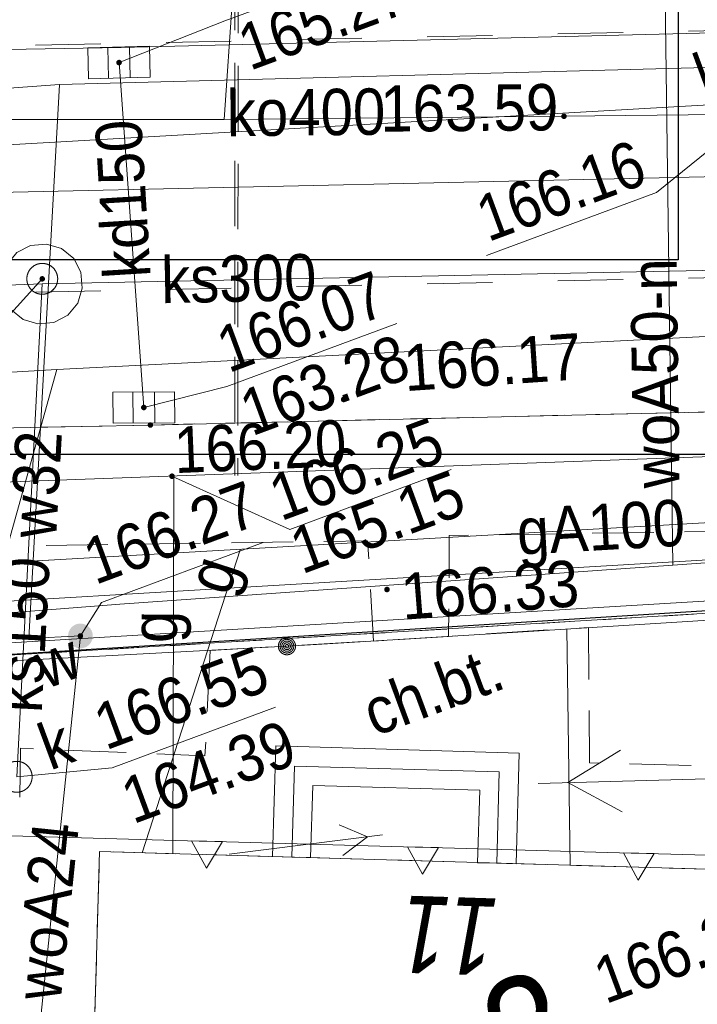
# Model space of a CAD drawing. Header units: millimetres. Extents: x -1155795 to 240441, y -422828 to 463730.
# Tile 24 of 66: x -18065 to -7085, y -33319 to -17376. Entities that reach past the tile are written whole.
import ezdxf
from ezdxf.xclip import XClip

# ---------------------------------------------------------------- set-up
doc = ezdxf.new("R2010")
doc.units = ezdxf.units.MM
doc.header["$MEASUREMENT"] = 0
doc.header["$XCLIPFRAME"] = 0
for name, pattern in [('Dashed', [2116.666667, 1058.333333, -1058.333333]), ('Dashed 1_500', [1000, 500, -500]), ('Hidden Line', [1587.5, 1058.333333, -529.166667]), ('Wipeout_Contour', [1000, 0, -1000])]:
    doc.linetypes.add(name, pattern=pattern)
for name, color, linetype in [('00 PZT MAPA', 7, 'Continuous'), ('Sycow_7_punkt wysokościowy sztuczny', 7, 'Continuous'), ('Sycow_7_RTPW02 - Punkt wysokościowy sztuczny', 7, 'Continuous'), ('Sycow_7_SUPS01_K - Punkt o określonej wysokości urządzenia', 7, 'Continuous'), ('Sycow_7_SUUS22_K - Właz okrągły', 7, 'Continuous'), ('Sycow_7_zasuwa - siec wodociągowa (punkt)', 7, 'Continuous')]:
    doc.layers.add(name, color=color, linetype=linetype)
for name, color, linetype, lineweight, true_color in [('0_Nr_pióra__100', 7, 'Continuous', 13, 0xffbf34), ('0_Nr_pióra__58', 7, 'Continuous', 13, 0xdf0000), ('0_Nr_pióra__99', 7, 'Continuous', 0, 0xaad2ff), ('Sycow_7_PZT_RT - Linia rozgraniczająca_Nr_pióra__252', 7, 'Continuous', 18, 0x929292)]:
    doc.layers.add(name, color=color, linetype=linetype, lineweight=lineweight, true_color=true_color)
for name, color, linetype, lineweight in [('Annotation - Label_Nr_pióra__85', 7, 'Continuous', 13), ('Nowe_0_Nr_pióra__27', 7, 'Continuous', 25), ('Sycow_7_218-kontur użytku gruntowego_Nr_pióra__3', 3, 'Continuous', 18), ('Sycow_7_219-działka ewidencyjna_Nr_pióra__7', 7, 'Continuous', 18), ('Sycow_7_238-Punkt adresowy budynku_Nr_pióra__7', 7, 'Continuous', 18), ('Sycow_7_312-budynek ewidencyjny_Nr_pióra__7', 7, 'Continuous', 18), ('Sycow_7_312-oznaczenie budynku ewidencyjnego-Atr124_Nr_pióra__7', 7, 'Continuous', 18), ('Sycow_7_352-schody_Nr_pióra__7', 7, 'Continuous', 18), ('Sycow_7_@Wywiad_Nr_pióra__34', 34, 'Continuous', 18), ('Sycow_7_@Wywiad_Nr_pióra__5', 5, 'Continuous', 18), ('Sycow_7_chodnik (powierzchnia)-Atr17_Nr_pióra__7', 7, 'Continuous', 18), ('Sycow_7_chodnik (powierzchnia)_Nr_pióra__7', 7, 'Continuous', 18), ('Sycow_7_krawężnik (linia)_Nr_pióra__7', 7, 'Continuous', 18), ('Sycow_7_KTKR - Krawężnik_Nr_pióra__7', 7, 'Continuous', 18), ('Sycow_7_ogrodzenie trwałe (linia)_Nr_pióra__7', 7, 'Continuous', 18), ('Sycow_7_Oś ulicy_Nr_pióra__5', 5, 'Continuous', 18), ('Sycow_7_przewód gazowy (linia)-Atr1_Nr_pióra__7', 7, 'Continuous', 18), ('Sycow_7_przewód gazowy (linia)_Nr_pióra__40', 40, 'Continuous', 18), ('Sycow_7_przewód kanalizacyjny (linia)-Atr1_Nr_pióra__34', 34, 'Continuous', 18), ('Sycow_7_przewód kanalizacyjny (linia)_Nr_pióra__34', 34, 'Continuous', 18), ('Sycow_7_przewód telekomunikacyjny (linia)_Nr_pióra__30', 30, 'Continuous', 18), ('Sycow_7_przewód wodociągowy (linia)-Atr1_Nr_pióra__5', 5, 'Continuous', 18), ('Sycow_7_przewód wodociągowy (linia)_Nr_pióra__5', 5, 'Continuous', 18), ('Sycow_7_punkt o określonej wysokości (sieć gazowa)-Atr2_Nr_pióra__40', 40, 'Continuous', 18), ('Sycow_7_punkt o określonej wysokości (sieć gazowa)-Atr2_Nr_pióra__7', 7, 'Continuous', 18), ('Sycow_7_punkt o określonej wysokości (sieć gazowa)-Atr3_Nr_pióra__40', 40, 'Continuous', 18), ('Sycow_7_punkt o określonej wysokości (sieć gazowa)_Nr_pióra__40', 40, 'Continuous', 18), ('Sycow_7_punkt o określonej wysokości (sieć kanalizacyjna)-Atr2_Nr_pióra__34', 34, 'Continuous', 18), ('Sycow_7_punkt o określonej wysokości (sieć kanalizacyjna)-Atr2_Nr_pióra__7', 7, 'Continuous', 18), ('Sycow_7_punkt o określonej wysokości (sieć kanalizacyjna)-Atr3_Nr_pióra__34', 34, 'Continuous', 18), ('Sycow_7_punkt o określonej wysokości (sieć kanalizacyjna)_Nr_pióra__34', 34, 'Continuous', 18), ('Sycow_7_punkt o określonej wysokości (sieć wodociągowa)-Atr2_Nr_pióra__5', 5, 'Continuous', 18), ('Sycow_7_punkt o określonej wysokości (sieć wodociągowa)-Atr2_Nr_pióra__7', 7, 'Continuous', 18), ('Sycow_7_punkt o określonej wysokości (sieć wodociągowa)_Nr_pióra__5', 5, 'Continuous', 18), ('Sycow_7_punkt wysokościowy sztuczny-Atr2_Nr_pióra__7', 7, 'Continuous', 18), ('Sycow_7_PZT_NLZ - Nieprzekraczalna linia zabudowy_Nr_pióra__7', 7, 'Continuous', 18), ('Sycow_7_RTPW02_O - Punkt wysokościowy sztuczny_Nr_pióra__7', 7, 'Continuous', 18), ('Sycow_7_studzienka - przewód kanalizacyjny (powierzchnia)_Nr_pióra__34', 34, 'Continuous', 18), ('Sycow_7_studzienka okrągła - przewód kanalizacyjny (punkt)-Atr17_Nr_pióra__34', 34, 'Continuous', 18), ('Sycow_7_studzienka okrągła - przewód kanalizacyjny (punkt)_Nr_pióra__34', 34, 'Continuous', 18), ('Sycow_7_SUPE04 - Przewód elektroenergetyczny niskiego napięcia_Nr_pióra__1', 1, 'Continuous', 18), ('Sycow_7_SUPS01_K - Punkt o określonej wysokości urządzenia_Nr_pióra__7', 7, 'Continuous', 18), ('Sycow_7_SUPS01_K_O - Punkt o określonej wysokości urządzenia - rzędna dołu_Nr_pióra__36', 36, 'Continuous', 18), ('Sycow_7_SUPS01_K_O - Punkt o określonej wysokości urządzenia - rzędna góry_Nr_pióra__36', 36, 'Continuous', 18), ('Sycow_7_SUUS05 - Kratka ściekowa_Nr_pióra__7', 7, 'Continuous', 18), ('Sycow_7_SUUS15_K - Studzienka - przewód kanalizacyjny_Nr_pióra__36', 36, 'Continuous', 18), ('Sycow_7_SUUS22_K - Właz okrągły_Nr_pióra__7', 7, 'Continuous', 18), ('Sycow_7_zasuwa - siec wodociągowa (punkt)-Atr17_Nr_pióra__7', 7, 'Continuous', 18)]:
    doc.layers.add(name, color=color, linetype=linetype, lineweight=lineweight)
doc.styles.add('STYL_AUTOMATYCZNY_11', font='txt', dxfattribs={"width": 0.79})
doc.styles.add('STYL_AUTOMATYCZNY_5', font='txt', dxfattribs={"width": 0.9})
doc.styles.add('STYL_AUTOMATYCZNY_6', font='txt', dxfattribs={"width": 0.87})
doc.styles.add('STYL_AUTOMATYCZNY_8', font='txt', dxfattribs={"width": 0.903})
doc.dimstyles.new('STYL_AUTOMATYCZNY__1', dxfattribs={"dimtxt": 0.18, "dimasz": 456, "dimexe": 0.18, "dimexo": 0.0625, "dimgap": 0, "dimtad": 0, "dimtih": 1, "dimtoh": 1, "dimdec": 4, "dimzin": 0, "dimdsep": 46, "dimcen": 0.09, "dimadec": 0, "dimazin": 0, "dimtfac": 1, "dimtdec": 4, "dimtmove": 0, "dimatfit": 3, "dimldrblk": 'ARROWHEAD_11', "dimfxl": 0, "dimtolj": 1, "dimtzin": 0, "dimarcsym": 0})

# ---------------------------------------------------------------- blocks, each defined once
blk = doc.blocks.new('Rysunek_1_7', base_point=(14567, -19307))
at = {"layer": 'Sycow_7_punkt o określonej wysokości (sieć gazowa)_Nr_pióra__40', "linetype": 'Continuous', "lineweight": 18}
blk.add_hatch(color=40, dxfattribs=at).paths.add_polyline_path([(-15554, -24752, 1), (-15639, -24784, 1)])
at = {"layer": 'Sycow_7_punkt o określonej wysokości (sieć kanalizacyjna)_Nr_pióra__34', "linetype": 'Continuous', "lineweight": 18}
blk.add_hatch(color=34, dxfattribs=at).paths.add_polyline_path([(-9203, -18924, 1), (-9287, -18956, 1)])
at = {"layer": 'Sycow_7_punkt o określonej wysokości (sieć wodociągowa)_Nr_pióra__5', "linetype": 'Continuous', "lineweight": 18}
blk.add_hatch(color=5, dxfattribs=at).paths.add_polyline_path([(-17039, -27339, 1), (-17123, -27370, 1)])
at = {"layer": 'Sycow_7_punkt wysokościowy sztuczny', "linetype": 'Continuous', "lineweight": 0, "true_color": 0x000000}
for points in [[(-12773, -23509, 1), (-12857, -23541, 1)], [(-12071, -26587, 1), (-12155, -26618, 1)]]:
    blk.add_hatch(color=178, dxfattribs=at).paths.add_polyline_path(points)
at = {"layer": 'Sycow_7_RTPW02 - Punkt wysokościowy sztuczny', "linetype": 'Continuous', "lineweight": 0, "true_color": 0x000000}
blk.add_hatch(color=178, dxfattribs=at).paths.add_polyline_path([(-15905, -23924, 1), (-15989, -23955, 1)])
at = {"layer": 'Sycow_7_SUPS01_K - Punkt o określonej wysokości urządzenia', "linetype": 'Continuous', "lineweight": 0, "true_color": 0x000000}
for points in [[(-16412, -18055, 1), (-16497, -18086, 1)], [(-16011, -23640, 1), (-16096, -23671, 1)]]:
    blk.add_hatch(color=178, dxfattribs=at).paths.add_polyline_path(points)
at = {"layer": 'Sycow_7_zasuwa - siec wodociągowa (punkt)', "linetype": 'Continuous', "lineweight": 0, "true_color": 0x000000}
blk.add_hatch(color=178, dxfattribs=at).paths.add_polyline_path([(-16893, -27285, 1), (-17268, -27424, 1)])
at = {"layer": 'Sycow_7_218-kontur użytku gruntowego_Nr_pióra__3', "color": 3, "linetype": 'Continuous', "lineweight": 18}
for p, q in [((-8646, -27092), (-8147, -27062)), ((-8147, -27062), (-8646, -27092)), ((-7648, -27032), (-7149, -27002)), ((-7149, -27002), (-7648, -27032)), ((-11641, -27272), (-11142, -27242)), ((-11142, -27242), (-11641, -27272)), ((-10642, -27212), (-10143, -27182)), ((-10143, -27182), (-10642, -27212)), ((-9644, -27152), (-9145, -27122)), ((-9145, -27122), (-9644, -27152)), ((-13637, -27392), (-13138, -27362)), ((-13138, -27362), (-13637, -27392)), ((-12639, -27332), (-12140, -27302)), ((-12140, -27302), (-12639, -27332)), ((-16632, -27572), (-16133, -27542)), ((-16133, -27542), (-16632, -27572)), ((-15633, -27512), (-15134, -27482)), ((-15134, -27482), (-15633, -27512)), ((-14635, -27452), (-14136, -27422)), ((-14136, -27422), (-14635, -27452)), ((-17630, -27632), (-17131, -27602)), ((-17131, -27602), (-17630, -27632))]:
    blk.add_line(p, q, dxfattribs=at)
at = {"layer": 'Sycow_7_219-działka ewidencyjna_Nr_pióra__7', "color": 7, "linetype": 'Continuous', "lineweight": 18}
blk.add_line((-19830, -27764), (42, -26570), dxfattribs=at)
at = {"layer": 'Sycow_7_312-budynek ewidencyjny_Nr_pióra__7', "color": 7, "linetype": 'Continuous', "lineweight": 18}
for p, q in [((-16971, -37817), (-16770, -30844)), ((-16770, -30844), (-5666, -31168))]:
    blk.add_line(p, q, dxfattribs=at)
at = {"layer": 'Sycow_7_352-schody_Nr_pióra__7', "color": 7, "linetype": 'Continuous', "lineweight": 18, "flags": 128}
for points in [[(-9969, -29253), (-13915, -29136), (-13967, -30925), (-13654, -30937), (-13614, -29461), (-10295, -29555), (-10335, -31031), (-10021, -31042)], [(-9969, -29253), (-13915, -29136), (-13967, -30925), (-13654, -30937), (-13614, -29461), (-10295, -29555), (-10335, -31031), (-10021, -31042)], [(-10295, -29555), (-13614, -29461), (-13654, -30937), (-13353, -30943), (-13315, -29778), (-10611, -29853), (-10645, -31028), (-10335, -31031)], [(-10295, -29555), (-13614, -29461), (-13654, -30937), (-13353, -30943), (-13315, -29778), (-10611, -29853), (-10645, -31028), (-10335, -31031)]]:
    blk.add_lwpolyline(points, close=True, dxfattribs=at)
at = {"layer": 'Sycow_7_@Wywiad_Nr_pióra__34', "color": 34, "linetype": 'Continuous', "lineweight": 18}
for p, q in [((-14124, -9677), (-14749, -18994)), ((-16053, -23655), (-16455, -18070)), ((-6175, -18908), (-9245, -18940)), ((-14749, -18994), (-45618, -18974))]:
    blk.add_line(p, q, dxfattribs=at)
at = {"layer": 'Sycow_7_@Wywiad_Nr_pióra__5', "color": 5, "linetype": 'Continuous', "lineweight": 18}
blk.add_line((-3417, -18058), (-17422, -18427), dxfattribs=at)
at = {"layer": 'Sycow_7_chodnik (powierzchnia)_Nr_pióra__7', "color": 7, "linetype": 'Continuous', "lineweight": 18}
for p, q in [((-7733, -23746), (-8732, -23770)), ((-6233, -23711), (-7233, -23735)), ((-13731, -23887), (-14731, -23911)), ((-12231, -23852), (-13231, -23875)), ((-10732, -23817), (-11731, -23840)), ((-9232, -23782), (-10232, -23805)), ((-16730, -23955), (-17730, -23975)), ((-7291, -25670), (-6292, -25654)), ((-10291, -25715), (-9291, -25700)), ((-8791, -25692), (-7791, -25677)), ((-17634, -25890), (-16634, -25875)), ((-16134, -25868), (-15134, -25853)), ((-14634, -25845), (-13635, -25830)), ((-9500, -27258), (-10498, -27322)), ((-13992, -27532), (-14979, -27589)), ((-12494, -27446), (-13493, -27504)), ((-14979, -27589), (-15027, -28576)), ((-16342, -29242), (-17341, -29202)), ((-7183, -29454), (-8182, -29427)), ((-16537, -30850), (-15537, -30880)), ((-15037, -30894), (-14038, -30923)), ((-13538, -30938), (-12538, -30967)), ((-12039, -30982), (-11039, -31011)), ((-10539, -31026), (-9540, -31055)), ((-9040, -31070), (-8040, -31099)), ((-16807, -32110), (-16778, -31110)), ((-7541, -31113), (-6541, -31143)), ((-16850, -33609), (-16821, -32609))]:
    blk.add_line(p, q, dxfattribs=at)
at = {"layer": 'Sycow_7_chodnik (powierzchnia)_Nr_pióra__7', "color": 7, "linetype": 'Continuous', "lineweight": 18, "flags": 128}
for points in [[(-15230, -23922), (-15947, -23939), (-16230, -23945)], [(-13135, -25823), (-12427, -25812), (-12409, -26104)], [(-11108, -26415), (-11104, -25728), (-10791, -25723)], [(-12380, -26603), (-12330, -27437), (-12166, -27426)], [(-11667, -27395), (-11114, -27361), (-11111, -26915)], [(-8842, -28061), (-8846, -27217), (-9001, -27226)], [(-10997, -27353), (-11114, -27361), (-11995, -27416)], [(-8682, -29413), (-8834, -29409), (-8839, -28561)], [(-17841, -29182), (-18049, -29174), (-18061, -29965)], [(-15051, -29075), (-15062, -29294), (-15842, -29263)]]:
    blk.add_lwpolyline(points, dxfattribs=at)
at = {"layer": 'Sycow_7_krawężnik (linia)_Nr_pióra__7', "color": 7, "linetype": 'Continuous', "lineweight": 18}
blk.add_line((-9147, -31071), (-9200, -27241), dxfattribs=at)
at = {"layer": 'Sycow_7_krawężnik (linia)_Nr_pióra__7', "color": 7, "linetype": 'Continuous', "lineweight": 18, "flags": 128}
blk.add_lwpolyline([(113556, -22974), (108833, -22832), (87103, -22262), (62467, -21936), (49262, -22272), (35935, -22653), (29917, -22837), (10745, -23338), (-2975, -23635), (-15947, -23939), (-24806, -24115), (-45149, -24410), (-67674, -23289), (-80254, -22221), (-81968, -22041)], dxfattribs=at)
at = {"layer": 'Sycow_7_KTKR - Krawężnik_Nr_pióra__7', "color": 7, "linetype": 'Continuous', "lineweight": 18, "flags": 128}
blk.add_lwpolyline([(-68735, -17061), (-59085, -17780), (-48117, -18216), (-41047, -18294), (-27213, -18013), (-16422, -17825), (-3560, -17510), (17409, -17028), (30449, -16793)], dxfattribs=at)
at = {"layer": 'Sycow_7_ogrodzenie trwałe (linia)_Nr_pióra__7', "color": 7, "linetype": 'Continuous', "lineweight": 18}
for p, q in [((-6248, -27057), (-9991, -27291)), ((-13734, -27520), (-17479, -27717)), ((-13734, -27520), (-13734, -27520)), ((-13706, -27518), (-13706, -27518)), ((-13679, -27517), (-13679, -27517)), ((-13651, -27515), (-13651, -27515)), ((-13623, -27514), (-13623, -27514)), ((-13595, -27512), (-13595, -27512)), ((-17479, -27717), (-20241, -27862))]:
    blk.add_line(p, q, dxfattribs=at)
at = {"layer": 'Sycow_7_ogrodzenie trwałe (linia)_Nr_pióra__7', "color": 7, "linetype": 'Continuous', "lineweight": 18, "flags": 128}
blk.add_lwpolyline([(-9991, -27291), (-13254, -27494), (-13734, -27520)], dxfattribs=at)
at = {"layer": 'Sycow_7_ogrodzenie trwałe (linia)_Nr_pióra__7', "color": 7, "linetype": 'Continuous', "lineweight": 18}
for radius in [139, 111, 83.3, 55.6, 27.8]:
    blk.add_circle((-13734, -27520), radius, dxfattribs=at)
at = {"layer": 'Sycow_7_Oś ulicy_Nr_pióra__5', "color": 5, "linetype": 'Continuous', "lineweight": 18, "flags": 128}
blk.add_lwpolyline([(-83070, -19065), (-77190, -19753), (-19864, -19492), (59637, -14954), (111023, -16134)], dxfattribs=at)
at = {"layer": 'Sycow_7_przewód gazowy (linia)_Nr_pióra__40', "color": 40, "linetype": 'Continuous', "lineweight": 18}
for p, q in [((-15565, -24767), (-15582, -30884)), ((-16080, -30865), (-14494, -25959))]:
    blk.add_line(p, q, dxfattribs=at)
at = {"layer": 'Sycow_7_przewód gazowy (linia)_Nr_pióra__40', "color": 40, "linetype": 'Continuous', "lineweight": 18, "flags": 128}
blk.add_lwpolyline([(-81489, -23333), (-74473, -24441), (-65760, -24905), (-47998, -26998), (-35625, -27151), (-6779, -25513), (14559, -24191), (20451, -23054), (48781, -22183), (76948, -21906), (87474, -22199), (101858, -22887)], dxfattribs=at)
at = {"layer": 'Sycow_7_przewód kanalizacyjny (linia)_Nr_pióra__34', "color": 34, "linetype": 'Continuous', "lineweight": 18}
for p, q in [((-9245, -18940), (-14749, -18994)), ((-1177, -19792), (-46690, -20798))]:
    blk.add_line(p, q, dxfattribs=at)
at = {"layer": 'Sycow_7_przewód kanalizacyjny (linia)_Nr_pióra__34', "color": 34, "linetype": 'Continuous', "lineweight": 18, "flags": 128}
blk.add_lwpolyline([(-16944, -36997), (-19415, -37005), (-19518, -34740), (-19244, -29403), (-17463, -23039)], dxfattribs=at)
at = {"layer": 'Sycow_7_przewód telekomunikacyjny (linia)_Nr_pióra__30', "color": 30, "linetype": 'Continuous', "lineweight": 18, "flags": 128}
blk.add_lwpolyline([(-78215, -25337), (-49168, -27527), (-40208, -27792), (-26117, -27256), (10823, -25073)], dxfattribs=at)
at = {"layer": 'Sycow_7_przewód wodociągowy (linia)_Nr_pióra__5', "color": 5, "linetype": 'Continuous', "lineweight": 18}
blk.add_line((-7693, -10432), (-7481, -26210), dxfattribs=at)
at = {"layer": 'Sycow_7_przewód wodociągowy (linia)_Nr_pióra__5', "color": 5, "linetype": 'Continuous', "lineweight": 18, "flags": 128}
for points in [[(-17422, -18427), (-33766, -19616), (-36098, -19712), (-47699, -19252), (-55031, -18863), (-66426, -18615), (-73756, -18343), (-83521, -17847)], [(-17081, -27354), (-17788, -34142), (-16860, -33969)]]:
    blk.add_lwpolyline(points, dxfattribs=at)
at = {"layer": 'Sycow_7_punkt o określonej wysokości (sieć gazowa)-Atr2_Nr_pióra__7', "color": 7, "linetype": 'Continuous', "lineweight": 18, "flags": 128}
blk.add_lwpolyline([(-15597, -24768), (-13688, -25630), (-11071, -24662)], dxfattribs=at)
at = {"layer": 'Sycow_7_punkt o określonej wysokości (sieć kanalizacyjna)-Atr2_Nr_pióra__7', "color": 7, "linetype": 'Continuous', "lineweight": 18, "flags": 128}
blk.add_lwpolyline([(-18113, -29635), (-16568, -29489), (-13921, -28509)], dxfattribs=at)
at = {"layer": 'Sycow_7_punkt o określonej wysokości (sieć wodociągowa)-Atr2_Nr_pióra__7', "color": 7, "linetype": 'Continuous', "lineweight": 18, "flags": 128}
blk.add_lwpolyline([(-17081, -27354), (-16738, -26812), (-14117, -25841)], dxfattribs=at)
at = {"layer": 'Sycow_7_PZT_NLZ - Nieprzekraczalna linia zabudowy_Nr_pióra__7', "color": 7, "linetype": 'Continuous', "lineweight": 18}
for p, q in [((-18403, -30585), (-15154, -30675)), ((-15154, -30675), (-14904, -30682)), ((-14904, -30682), (-11655, -30772)), ((-11655, -30772), (-11405, -30779)), ((-11405, -30779), (-8157, -30869)), ((-8157, -30869), (-7907, -30876)), ((-7907, -30876), (-4658, -30966))]:
    blk.add_line(p, q, dxfattribs=at)
at = {"layer": 'Sycow_7_PZT_NLZ - Nieprzekraczalna linia zabudowy_Nr_pióra__7', "color": 7, "linetype": 'Continuous', "lineweight": 18, "flags": 128}
for points in [[(-15279, -30672), (-14779, -30685), (-15038, -31113)], [(-11780, -30768), (-11280, -30782), (-11540, -31210)], [(-8282, -30865), (-7782, -30879), (-8041, -31307)]]:
    blk.add_lwpolyline(points, close=True, dxfattribs=at)
at = {"layer": 'Sycow_7_PZT_RT - Linia rozgraniczająca_Nr_pióra__252', "color": 252, "linetype": 'Continuous', "lineweight": 18, "true_color": 0x929292, "flags": 128}
blk.add_lwpolyline([(-69413, -27188), (-57683, -28629), (-39732, -28747), (-23839, -27797), (-19841, -27565), (30, -26370), (20336, -25057), (40462, -23652), (60827, -22726), (85533, -23424)], dxfattribs=at)
at = {"layer": 'Sycow_7_studzienka okrągła - przewód kanalizacyjny (punkt)_Nr_pióra__34', "color": 34, "linetype": 'Continuous', "lineweight": 18}
blk.add_circle((-18113, -29635), 250, dxfattribs=at)
at = {"layer": 'Sycow_7_SUPE04 - Przewód elektroenergetyczny niskiego napięcia_Nr_pióra__1', "color": 1, "linetype": 'Continuous', "lineweight": 18}
for p, q in [((-8328, -29206), (-9180, -29729)), ((-4666, -29608), (-9664, -29742)), ((-9180, -29729), (-8301, -30205)), ((-12427, -30605), (-12888, -30411)), ((-14668, -30886), (-12187, -30575)), ((-12826, -30907), (-12427, -30605))]:
    blk.add_line(p, q, dxfattribs=at)
at = {"layer": 'Sycow_7_SUPS01_K - Punkt o określonej wysokości urządzenia_Nr_pióra__7', "color": 7, "linetype": 'Continuous', "lineweight": 18, "flags": 128}
for points in [[(-11987, -16378), (-14740, -17397), (-16455, -18070)], [(-10501, -21192), (-7748, -20173), (-6175, -18908)], [(-11955, -22295), (-14708, -23315), (-16053, -23655)]]:
    blk.add_lwpolyline(points, dxfattribs=at)
at = {"layer": 'Sycow_7_SUUS05 - Kratka ściekowa_Nr_pióra__7', "color": 7, "linetype": 'Continuous', "lineweight": 18, "flags": 128}
for points in [[(-15962, -17807), (-15948, -18307), (-16948, -18334), (-16961, -17834)], [(-15555, -23402), (-15552, -23902), (-16552, -23909), (-16555, -23409)]]:
    blk.add_lwpolyline(points, close=True, dxfattribs=at)
for points in [[(-16636, -17825), (-16623, -18325)], [(-16287, -17816), (-16273, -18315)], [(-16230, -23407), (-16227, -23907)], [(-15880, -23404), (-15877, -23904)]]:
    blk.add_lwpolyline(points, dxfattribs=at)
at = {"layer": 'Sycow_7_238-Punkt adresowy budynku_Nr_pióra__7', "color": 7, "linetype": 'Continuous', "lineweight": 18, "insert": (-11087, -31582), "char_height": 1250, "attachment_point": 8, "rotation": 178.185, "style": 'STYL_AUTOMATYCZNY_11'}
blk.add_mtext('\\A1;{\\pqc;\\fArial|b0|i1|c0|p0;\\W0.790000;11}', dxfattribs=at)
at = {"layer": 'Sycow_7_312-oznaczenie budynku ewidencyjnego-Atr124_Nr_pióra__7', "color": 7, "linetype": 'Continuous', "lineweight": 18, "insert": (-11844, -35402), "char_height": 1750, "attachment_point": 7, "rotation": 20.318, "style": 'STYL_AUTOMATYCZNY_8'}
blk.add_mtext('\\A1;{\\pql;\\fArial|b0|i0|c0|p0;\\W0.903000;m2}', dxfattribs=at)
at = {"layer": 'Sycow_7_@Wywiad_Nr_pióra__5', "color": 5, "linetype": 'Continuous', "lineweight": 18, "insert": (-7741, -24962), "char_height": 750, "attachment_point": 4, "rotation": 90.769, "style": 'STYL_AUTOMATYCZNY_5'}
blk.add_mtext('\\A1;{\\pql;\\fArial|b0|i0|c0|p0;\\W0.900000;woA50-n}', dxfattribs=at)
at = {"layer": 'Sycow_7_chodnik (powierzchnia)-Atr17_Nr_pióra__7', "color": 7, "linetype": 'Continuous', "lineweight": 18, "insert": (-12314, -28997), "char_height": 750, "attachment_point": 7, "rotation": 20.318, "style": 'STYL_AUTOMATYCZNY_5'}
blk.add_mtext('\\A1;{\\pql;\\fArial|b0|i0|c0|p0;\\W0.900000;ch.bt.}', dxfattribs=at)
at = {"layer": 'Sycow_7_przewód gazowy (linia)-Atr1_Nr_pióra__7', "color": 7, "linetype": 'Continuous', "lineweight": 18, "char_height": 750, "style": 'STYL_AUTOMATYCZNY_5'}
for s, insert, attachment_point, rotation in [('\\A1;{\\pql;\\fArial|b0|i0|c0|p0;\\W0.900000;gA100}', (-10002, -25781), 4, 3.25), ('\\A1;{\\pql;\\fArial|b0|i0|c0|p0;\\W0.900000;g}', (-14922, -26645), 4, 72.092), ('\\A1;{\\pql;\\fArial|b0|i0|c0|p0;\\W0.900000;g}', (-15285, -27471), 7, 89.839)]:
    blk.add_mtext(s, dxfattribs=dict(at, insert=insert, attachment_point=attachment_point, rotation=rotation))
at = {"layer": 'Sycow_7_przewód kanalizacyjny (linia)-Atr1_Nr_pióra__34', "color": 34, "linetype": 'Continuous', "lineweight": 18, "char_height": 750, "attachment_point": 4, "style": 'STYL_AUTOMATYCZNY_5'}
for s, insert, rotation in [('\\A1;{\\pql;\\fArial|b0|i0|c0|p0;\\W0.900000;ko400}', (-14710, -18894), 0.586), ('\\A1;{\\pql;\\fArial|b0|i0|c0|p0;\\W0.900000;kd150}', (-16310, -21563), 93.519), ('\\A1;{\\pql;\\fArial|b0|i0|c0|p0;\\W0.900000;ks300}', (-15773, -21598), 1.16), ('\\A1;{\\pql;\\fArial|b0|i0|c0|p0;\\W0.900000;ks150}', (-18077, -28591), 87.025)]:
    blk.add_mtext(s, dxfattribs=dict(at, insert=insert, rotation=rotation))
at = {"layer": 'Sycow_7_przewód wodociągowy (linia)-Atr1_Nr_pióra__5', "color": 5, "linetype": 'Continuous', "lineweight": 18, "char_height": 750, "attachment_point": 4, "style": 'STYL_AUTOMATYCZNY_5'}
for s, insert, rotation in [('\\A1;{\\pql;\\fArial|b0|i0|c0|p0;\\W0.900000;w32}', (-17844, -25765), 86.835), ('\\A1;{\\pql;\\fArial|b0|i0|c0|p0;\\W0.900000;woA24}', (-17770, -33245), 84.053)]:
    blk.add_mtext(s, dxfattribs=dict(at, insert=insert, rotation=rotation))
at = {"layer": 'Sycow_7_punkt o określonej wysokości (sieć gazowa)-Atr2_Nr_pióra__40', "color": 40, "linetype": 'Continuous', "lineweight": 18, "insert": (-13830, -25510), "char_height": 750, "attachment_point": 7, "rotation": 20.318, "style": 'STYL_AUTOMATYCZNY_5'}
blk.add_mtext('\\A1;{\\pql;\\fArial|b0|i0|c0|p0;\\W0.900000;166.25}', dxfattribs=at)
at = {"layer": 'Sycow_7_punkt o określonej wysokości (sieć gazowa)-Atr3_Nr_pióra__40', "color": 40, "linetype": 'Continuous', "lineweight": 18, "insert": (-13489, -26370), "char_height": 750, "attachment_point": 7, "rotation": 20.318, "style": 'STYL_AUTOMATYCZNY_5'}
blk.add_mtext('\\A1;{\\pql;\\fArial|b0|i0|c0|p0;\\W0.900000;165.15}', dxfattribs=at)
at = {"layer": 'Sycow_7_punkt o określonej wysokości (sieć kanalizacyjna)-Atr2_Nr_pióra__34', "color": 34, "linetype": 'Continuous', "lineweight": 18, "char_height": 750, "attachment_point": 7, "style": 'STYL_AUTOMATYCZNY_5'}
for s, insert, rotation in [('\\A1;{\\pql;\\fArial|b0|i0|c0|p0;\\W0.900000;163.59}', (-12218, -19200), 0.4572), ('\\A1;{\\pql;\\fArial|b0|i0|c0|p0;\\W0.900000;166.55}', (-16668, -29220), 20.318)]:
    blk.add_mtext(s, dxfattribs=dict(at, insert=insert, rotation=rotation))
at = {"layer": 'Sycow_7_punkt o określonej wysokości (sieć kanalizacyjna)-Atr3_Nr_pióra__34', "color": 34, "linetype": 'Continuous', "lineweight": 18, "insert": (-16225, -30416), "char_height": 750, "attachment_point": 7, "rotation": 20.318, "style": 'STYL_AUTOMATYCZNY_5'}
blk.add_mtext('\\A1;{\\pql;\\fArial|b0|i0|c0|p0;\\W0.900000;164.39}', dxfattribs=at)
at = {"layer": 'Sycow_7_punkt o określonej wysokości (sieć wodociągowa)-Atr2_Nr_pióra__5', "color": 5, "linetype": 'Continuous', "lineweight": 18, "insert": (-16838, -26542), "char_height": 750, "attachment_point": 7, "rotation": 20.318, "style": 'STYL_AUTOMATYCZNY_5'}
blk.add_mtext('\\A1;{\\pql;\\fArial|b0|i0|c0|p0;\\W0.900000;166.27}', dxfattribs=at)
at = {"layer": 'Sycow_7_punkt wysokościowy sztuczny-Atr2_Nr_pióra__7', "color": 7, "linetype": 'Continuous', "lineweight": 18, "char_height": 750, "attachment_point": 7, "style": 'STYL_AUTOMATYCZNY_5'}
for s, insert, rotation in [('\\A1;{\\pql;\\fArial|b0|i0|c0|p0;\\W0.900000;166.17}', (-11817, -23402), 3.885), ('\\A1;{\\pql;\\fArial|b0|i0|c0|p0;\\W0.900000;166.33}', (-11854, -27105), 4.518), ('\\A1;{\\pql;\\fArial|b0|i0|c0|p0;\\W0.900000;166.32}', (-8570, -33329), 20.318)]:
    blk.add_mtext(s, dxfattribs=dict(at, insert=insert, rotation=rotation))
at = {"layer": 'Sycow_7_RTPW02_O - Punkt wysokościowy sztuczny_Nr_pióra__7', "color": 7, "linetype": 'Continuous', "lineweight": 18, "insert": (-15544, -24729), "char_height": 750, "attachment_point": 7, "rotation": 2.3945, "style": 'STYL_AUTOMATYCZNY_6'}
blk.add_mtext('\\A1;{\\pql;\\fArial|b0|i0|c0|p0;\\W0.870000;166.20}', dxfattribs=at)
at = {"layer": 'Sycow_7_studzienka okrągła - przewód kanalizacyjny (punkt)-Atr17_Nr_pióra__34', "color": 34, "linetype": 'Continuous', "lineweight": 18, "insert": (-17573, -29538), "char_height": 750, "attachment_point": 7, "rotation": 20.318, "style": 'STYL_AUTOMATYCZNY_5'}
blk.add_mtext('\\A1;{\\pql;\\fArial|b0|i0|c0|p0;\\W0.900000;k}', dxfattribs=at)
at = {"layer": 'Sycow_7_SUPS01_K_O - Punkt o określonej wysokości urządzenia - rzędna dołu_Nr_pióra__36', "color": 36, "linetype": 'Continuous', "lineweight": 18, "char_height": 750, "attachment_point": 1, "rotation": 20.318, "style": 'STYL_AUTOMATYCZNY_6'}
for s, insert in [('\\A1;{\\pql;\\fArial|b0|i0|c0|p0;\\W0.870000;165.27}', (-14595, -17503)), ('\\A1;{\\pql;\\fArial|b0|i0|c0|p0;\\W0.870000;163.28}', (-14563, -23421))]:
    blk.add_mtext(s, dxfattribs=dict(at, insert=insert))
at = {"layer": 'Sycow_7_SUPS01_K_O - Punkt o określonej wysokości urządzenia - rzędna góry_Nr_pióra__36', "color": 36, "linetype": 'Continuous', "lineweight": 18, "char_height": 750, "attachment_point": 7, "rotation": 20.318, "style": 'STYL_AUTOMATYCZNY_6'}
for s, insert in [('\\A1;{\\pql;\\fArial|b0|i0|c0|p0;\\W0.870000;166.16}', (-10471, -20989)), ('\\A1;{\\pql;\\fArial|b0|i0|c0|p0;\\W0.870000;166.07}', (-14677, -23111))]:
    blk.add_mtext(s, dxfattribs=dict(at, insert=insert))
at = {"layer": 'Sycow_7_SUUS15_K - Studzienka - przewód kanalizacyjny_Nr_pióra__36', "color": 36, "linetype": 'Continuous', "lineweight": 18, "insert": (-7080, -18333), "char_height": 750, "attachment_point": 4, "rotation": 20.318, "style": 'STYL_AUTOMATYCZNY_6'}
blk.add_mtext('\\A1;{\\pql;\\fArial|b0|i0|c0|p0;\\W0.870000;k}', dxfattribs=at)
at = {"layer": 'Sycow_7_zasuwa - siec wodociągowa (punkt)-Atr17_Nr_pióra__7', "color": 7, "linetype": 'Continuous', "lineweight": 18, "insert": (-17645, -28221), "char_height": 750, "attachment_point": 7, "rotation": 20.318, "style": 'STYL_AUTOMATYCZNY_5'}
blk.add_mtext('\\A1;{\\pql;\\fArial|b0|i0|c0|p0;\\W0.900000;w}', dxfattribs=at)
at = {"color": 254, "linetype": 'Wipeout_Contour', "lineweight": 0, "ltscale": 2762736.532004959}
blk.add_wipeout([(-17465, -21485), (-17471, -21471), (-17477, -21457), (-17485, -21443), (-17494, -21430), (-17503, -21417), (-17513, -21405), (-17524, -21394), (-17535, -21383), (-17548, -21373), (-17560, -21364), (-17574, -21356), (-17588, -21348), (-17602, -21342), (-17617, -21336), (-17632, -21332), (-17647, -21328), (-17662, -21325), (-17678, -21323), (-17694, -21322), (-17709, -21322), (-17725, -21324), (-17740, -21326), (-17756, -21329), (-17771, -21333), (-17786, -21338), (-17800, -21344), (-17815, -21351), (-17828, -21358), (-17842, -21367), (-17854, -21376), (-17866, -21386), (-17877, -21397), (-17888, -21409), (-17898, -21421), (-17907, -21434), (-17915, -21447), (-17923, -21461), (-17929, -21475), (-17935, -21490), (-17940, -21505), (-17944, -21520), (-17946, -21535), (-17948, -21551), (-17949, -21567), (-17949, -21582), (-17948, -21598), (-17946, -21614), (-17943, -21629), (-17939, -21644), (-17934, -21659), (-17928, -21674), (-17921, -21688), (-17913, -21701), (-17905, -21715), (-17895, -21727), (-17885, -21739), (-17874, -21751), (-17863, -21761), (-17851, -21771), (-17838, -21780), (-17824, -21789), (-17811, -21796), (-17796, -21803), (-17782, -21808), (-17767, -21813), (-17751, -21817), (-17736, -21820), (-17720, -21821), (-17705, -21822), (-17689, -21822), (-17673, -21821), (-17658, -21819), (-17642, -21816), (-17627, -21812), (-17612, -21807), (-17598, -21801), (-17584, -21794), (-17570, -21786), (-17557, -21778), (-17544, -21768), (-17532, -21758), (-17521, -21747), (-17510, -21736), (-17500, -21724), (-17491, -21711), (-17483, -21698), (-17475, -21684), (-17469, -21669), (-17463, -21655), (-17458, -21640), (-17455, -21625), (-17452, -21609), (-17450, -21594), (-17449, -21578), (-17449, -21562), (-17450, -21546), (-17453, -21531), (-17456, -21516)], dxfattribs=at).dxf.layer = 'Sycow_7_SUUS22_K - Właz okrągły'
at = {"layer": 'Sycow_7_SUPS01_K - Punkt o określonej wysokości urządzenia', "linetype": 'Continuous', "lineweight": 0, "true_color": 0x000000}
blk.add_hatch(color=178, dxfattribs=at).paths.add_polyline_path([(-17657, -21557, 1), (-17741, -21588, 1)])
at = {"layer": 'Sycow_7_przewód gazowy (linia)_Nr_pióra__40', "color": 40, "linetype": 'Continuous', "lineweight": 18, "flags": 128}
blk.add_lwpolyline([(38036, -22941), (21337, -23430), (-21333, -24972), (-30598, -25119), (-34886, -25288), (-47055, -25571), (-51064, -25168), (-50725, -17877), (-70517, -16493), (-71840, -16375), (-84481, -15255)], dxfattribs=at)
at = {"layer": 'Sycow_7_przewód kanalizacyjny (linia)_Nr_pióra__34', "color": 34, "linetype": 'Continuous', "lineweight": 18}
for p, q in [((14657, -20999), (-17699, -21654)), ((-17699, -21654), (-35922, -22260)), ((-17699, -21654), (-18113, -29635))]:
    blk.add_line(p, q, dxfattribs=at)
at = {"layer": 'Sycow_7_przewód kanalizacyjny (linia)_Nr_pióra__34', "color": 34, "linetype": 'Continuous', "lineweight": 18, "flags": 128}
blk.add_lwpolyline([(-49148, -24843), (-35682, -24090), (-22535, -23338), (-17463, -23039), (-46, -22156), (15328, -21400), (38814, -20147)], dxfattribs=at)
at = {"layer": 'Sycow_7_przewód wodociągowy (linia)_Nr_pióra__5', "color": 5, "linetype": 'Continuous', "lineweight": 18, "flags": 128}
for points in [[(-17422, -18427), (-17918, -27398), (-17081, -27354)], [(56731, -21074), (56633, -21558), (53002, -21889), (48325, -21872), (31301, -21714), (29257, -22097), (21060, -23373), (13886, -24675), (-7481, -26210), (-16440, -26840), (-28419, -27778), (-36529, -28051), (-47880, -28009), (-55848, -27771), (-67336, -27130), (-74089, -25248), (-81033, -24565)]]:
    blk.add_lwpolyline(points, dxfattribs=at)
at = {"layer": 'Sycow_7_studzienka - przewód kanalizacyjny (powierzchnia)_Nr_pióra__34', "color": 34, "linetype": 'Continuous', "lineweight": 18, "flags": 128}
blk.add_lwpolyline([(-18009, -22228), (-18207, -22066), (-18322, -21842), (-18343, -21584), (-18272, -21344), (-18111, -21146), (-17887, -21031), (-17628, -21010), (-17388, -21081), (-17190, -21242), (-17075, -21466), (-17054, -21725), (-17125, -21964), (-17286, -22163), (-17510, -22278), (-17769, -22299)], close=True, dxfattribs=at)
at = {"layer": 'Sycow_7_SUPS01_K - Punkt o określonej wysokości urządzenia_Nr_pióra__7', "color": 7, "linetype": 'Continuous', "lineweight": 18, "flags": 128}
blk.add_lwpolyline([(-21522, -23766), (-18768, -22747), (-17699, -21572)], dxfattribs=at)
at = {"layer": 'Sycow_7_SUUS22_K - Właz okrągły_Nr_pióra__7', "color": 7, "linetype": 'Continuous', "lineweight": 18}
for p, q in [((-17828, -21358), (-17842, -21367)), ((-17815, -21351), (-17828, -21358)), ((-17800, -21344), (-17815, -21351)), ((-17786, -21338), (-17800, -21344)), ((-17771, -21333), (-17786, -21338)), ((-17756, -21329), (-17771, -21333)), ((-17740, -21326), (-17756, -21329)), ((-17725, -21324), (-17740, -21326)), ((-17709, -21322), (-17725, -21324)), ((-17694, -21322), (-17709, -21322)), ((-17678, -21323), (-17694, -21322)), ((-17662, -21325), (-17678, -21323)), ((-17647, -21328), (-17662, -21325)), ((-17632, -21332), (-17647, -21328)), ((-17617, -21336), (-17632, -21332)), ((-17602, -21342), (-17617, -21336)), ((-17588, -21348), (-17602, -21342)), ((-17574, -21356), (-17588, -21348)), ((-17560, -21364), (-17574, -21356)), ((-17944, -21520), (-17946, -21535)), ((-17940, -21505), (-17944, -21520)), ((-17935, -21490), (-17940, -21505)), ((-17929, -21475), (-17935, -21490)), ((-17923, -21461), (-17929, -21475)), ((-17915, -21447), (-17923, -21461)), ((-17907, -21434), (-17915, -21447)), ((-17898, -21421), (-17907, -21434)), ((-17888, -21409), (-17898, -21421)), ((-17877, -21397), (-17888, -21409)), ((-17866, -21386), (-17877, -21397)), ((-17854, -21376), (-17866, -21386)), ((-17842, -21367), (-17854, -21376)), ((-17548, -21373), (-17560, -21364)), ((-17535, -21383), (-17548, -21373)), ((-17524, -21394), (-17535, -21383)), ((-17513, -21405), (-17524, -21394)), ((-17503, -21417), (-17513, -21405)), ((-17494, -21430), (-17503, -21417)), ((-17485, -21443), (-17494, -21430)), ((-17477, -21457), (-17485, -21443)), ((-17471, -21471), (-17477, -21457)), ((-17465, -21485), (-17471, -21471)), ((-17456, -21516), (-17465, -21485)), ((-17453, -21531), (-17456, -21516)), ((-17948, -21551), (-17949, -21567)), ((-17949, -21567), (-17949, -21582)), ((-17949, -21582), (-17948, -21598)), ((-17946, -21535), (-17948, -21551)), ((-17948, -21598), (-17946, -21614)), ((-17946, -21614), (-17943, -21629)), ((-17943, -21629), (-17939, -21644)), ((-17939, -21644), (-17934, -21659)), ((-17934, -21659), (-17928, -21674)), ((-17928, -21674), (-17921, -21688)), ((-17475, -21684), (-17469, -21669)), ((-17469, -21669), (-17463, -21655)), ((-17463, -21655), (-17458, -21640)), ((-17458, -21640), (-17455, -21625)), ((-17455, -21625), (-17452, -21609)), ((-17450, -21546), (-17453, -21531)), ((-17452, -21609), (-17450, -21594)), ((-17449, -21562), (-17450, -21546)), ((-17450, -21594), (-17449, -21578)), ((-17449, -21578), (-17449, -21562)), ((-17921, -21688), (-17913, -21701)), ((-17913, -21701), (-17905, -21715)), ((-17905, -21715), (-17895, -21727)), ((-17895, -21727), (-17885, -21739)), ((-17885, -21739), (-17874, -21751)), ((-17874, -21751), (-17863, -21761)), ((-17863, -21761), (-17851, -21771)), ((-17851, -21771), (-17838, -21780)), ((-17838, -21780), (-17824, -21789)), ((-17824, -21789), (-17811, -21796)), ((-17811, -21796), (-17796, -21803)), ((-17796, -21803), (-17782, -21808)), ((-17782, -21808), (-17767, -21813)), ((-17767, -21813), (-17751, -21817)), ((-17751, -21817), (-17736, -21820)), ((-17736, -21820), (-17720, -21821)), ((-17720, -21821), (-17705, -21822)), ((-17705, -21822), (-17689, -21822)), ((-17689, -21822), (-17673, -21821)), ((-17673, -21821), (-17658, -21819)), ((-17658, -21819), (-17642, -21816)), ((-17642, -21816), (-17627, -21812)), ((-17627, -21812), (-17612, -21807)), ((-17612, -21807), (-17598, -21801)), ((-17598, -21801), (-17584, -21794)), ((-17584, -21794), (-17570, -21786)), ((-17570, -21786), (-17557, -21778)), ((-17557, -21778), (-17544, -21768)), ((-17544, -21768), (-17532, -21758)), ((-17532, -21758), (-17521, -21747)), ((-17521, -21747), (-17510, -21736)), ((-17510, -21736), (-17500, -21724)), ((-17500, -21724), (-17491, -21711)), ((-17491, -21711), (-17483, -21698)), ((-17483, -21698), (-17475, -21684))]:
    blk.add_line(p, q, dxfattribs=at)
blk.add_circle((-17699, -21572), 250, dxfattribs=at)
blk = doc.blocks.new('ARROWHEAD_11')
at = {"color": 0, "linetype": 'Continuous', "lineweight": 0}
blk.add_line((0, 0), (-1, 0), dxfattribs=at)
at = {"color": 0, "linetype": 'Continuous', "lineweight": 0, "const_width": 0.25, "flags": 128}
blk.add_lwpolyline([(-0.125, 0, 1), (0.125, 0, 1)], format="xyb", close=True, dxfattribs=at)

msp = doc.modelspace()

# ---------------------------------------------------------------- block references
at = {"layer": '00 PZT MAPA', "color": 7, "linetype": 'Continuous', "lineweight": 15}
ref = msp.add_blockref('Rysunek_1_7', (14567, -19307), dxfattribs=at)
XClip(ref).set_block_clipping_path([(-38444.7789564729, -141413.2871562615), (134317.2398628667, -77444.9644498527), (67578.7707096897, 102798.5088210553), (-105183.2481096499, 38830.1861146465)])

# ---------------------------------------------------------------- next in the draw order: linework, layer by layer
at = {"layer": '0_Nr_pióra__100', "color": 40, "linetype": 'Hidden Line', "lineweight": 13, "true_color": 0xffbf34}
for p, q in [((-14574, -11724), (-14579, -24754)), ((-14524, -11774), (-14529, -24754))]:
    msp.add_line(p, q, dxfattribs=at)
at = {"layer": '0_Nr_pióra__58', "color": 12, "linetype": 'Dashed', "lineweight": 13, "true_color": 0xdf0000}
for p, q in [((-45320, -18388), (57456, -16156)), ((-45320, -22388), (57456, -20156))]:
    msp.add_line(p, q, dxfattribs=at)
at = {"layer": '0_Nr_pióra__99', "color": 141, "linetype": 'Dashed 1_500', "lineweight": 0, "true_color": 0xaad2ff}
for centre, radius in [((88699, -12696), 150000), ((-56052, -28118), 150000), ((-34105, -15278), 75000)]:
    msp.add_circle(centre, radius, dxfattribs=at)
at = {"layer": 'Nowe_0_Nr_pióra__27', "color": 7, "linetype": 'Continuous', "lineweight": 25}
msp.add_lwpolyline([(100773, -24050), (60825, -22921), (40470, -23847), (20346, -25252), (-129, -26520), (-19833, -27759), (-23831, -27992), (-39690, -28867), (-57700, -28824), (-75865, -26593), (-80932, -25970)], dxfattribs=at)

# ---------------------------------------------------------------- next in the draw order: leaders
at = {"layer": 'Annotation - Label_Nr_pióra__85', "color": 7, "linetype": 'Continuous', "lineweight": 13, "annotation_type": 0, "has_hookline": 1, "hookline_direction": 1}
for points, text_width in [([(-7395, -12458), (-7395, -21265), (-32264, -21265)], 22061), ([(7258, -13689), (7258, -24419), (-32131, -24419)], 16658)]:
    msp.add_leader(points, dimstyle='STYL_AUTOMATYCZNY__1', dxfattribs=dict(at, text_width=text_width))

doc.saveas('drawing.dxf')
